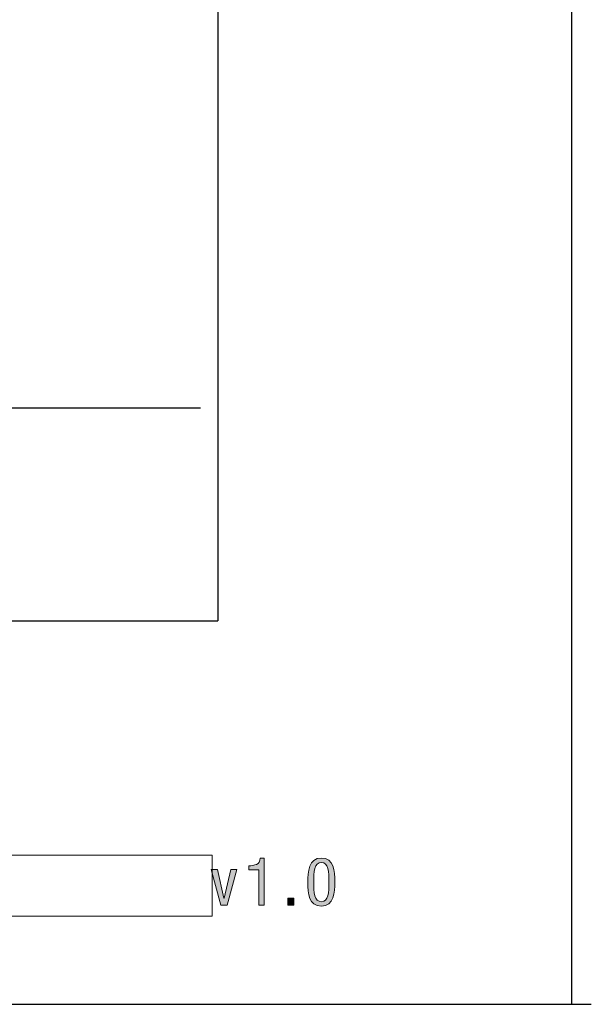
# Model space of a CAD drawing. Header units: inches. Extents: x -3.1 to 15.2, y -1.5 to 10.6.
# Tile 82 of 89: x 14.5 to 15.2, y -1.5 to -0.3. Entities that reach past the tile are written whole.
import ezdxf

# ---------------------------------------------------------------- set-up
doc = ezdxf.new("R2010")
doc.units = ezdxf.units.IN
doc.header["$MEASUREMENT"] = 0
doc.layers.add('chop', color=7, linetype='Continuous')

# ---------------------------------------------------------------- blocks, each defined once
blk = doc.blocks.new('block 3183')
at = {"layer": 'chop', "color": 7, "lineweight": 30, "true_color": 0xffffff}
blk.add_lwpolyline([(-3.0131, -1.5175), (15.1744, -1.5175)], dxfattribs=at)
blk = doc.blocks.new('block 3185')
at = {"layer": 'chop', "color": 7, "lineweight": 30, "true_color": 0xffffff}
blk.add_lwpolyline([(-2.531, -1.055), (14.7232, -1.055)], dxfattribs=at)
blk = doc.blocks.new('block 3187')
at = {"layer": 'chop', "color": 7, "lineweight": 30, "true_color": 0xffffff}
blk.add_lwpolyline([(14.7023, -0.7981), (10.0175, -0.7981)], dxfattribs=at)
blk = doc.blocks.new('block 3229')
at = {"layer": 'chop', "color": 7, "lineweight": 30, "true_color": 0xffffff}
blk.add_lwpolyline([(14.7232, 10.1342), (14.7232, -1.055)], dxfattribs=at)
blk = doc.blocks.new('block 3230')
at = {"layer": 'chop', "color": 7, "lineweight": 30, "true_color": 0xffffff}
blk.add_lwpolyline([(15.1503, 10.5755), (15.1503, -1.5177)], dxfattribs=at)
blk = doc.blocks.new('block 3113')
at = {"layer": 'chop'}
for name in ['block 3230', 'block 3229', 'block 3187', 'block 3185', 'block 3183']:
    blk.add_blockref(name, (0, 0), dxfattribs=at)
blk = doc.blocks.new('block 3233')
at = {"layer": 'chop', "true_color": 0x221f1f}
h = blk.add_hatch(color=179, dxfattribs=at)
h.dxf.hatch_style = 2
edge = h.paths.add_edge_path()
edge.add_spline(control_points=[(14.7607, -1.3506), (14.7678, -1.3502), (14.7744, -1.3493), (14.7747, -1.3412), (14.7747, -1.3412), (14.7795, -1.3412), (14.7795, -1.3412), (14.7795, -1.3412), (14.7795, -1.3981), (14.7795, -1.3981), (14.7795, -1.3981), (14.7728, -1.3981), (14.7728, -1.3981), (14.7728, -1.3981), (14.7728, -1.3554), (14.7728, -1.3554), (14.7728, -1.3554), (14.7607, -1.3554), (14.7607, -1.3554), (14.7607, -1.3554), (14.7607, -1.3506), (14.7607, -1.3506)], knot_values=[0, 0, 0, 0, 1, 1, 1, 2, 2, 2, 3, 3, 3, 4, 4, 4, 5, 5, 5, 6, 6, 6, 7, 7, 7, 7], degree=3, periodic=1)
h = blk.add_hatch(color=179, dxfattribs=at)
h.dxf.hatch_style = 2
edge = h.paths.add_edge_path()
edge.add_spline(control_points=[(14.8322, -1.3705), (14.8322, -1.358), (14.8331, -1.3412), (14.8485, -1.3412), (14.8638, -1.3412), (14.8647, -1.3565), (14.8647, -1.3705), (14.8647, -1.3825), (14.8638, -1.3992), (14.8485, -1.3992), (14.8331, -1.3992), (14.8322, -1.384), (14.8322, -1.3705)], knot_values=[0, 0, 0, 0, 1, 1, 1, 2, 2, 2, 3, 3, 3, 4, 4, 4, 4], degree=3, periodic=1)
edge = h.paths.add_edge_path()
edge.add_spline(control_points=[(14.8485, -1.3939), (14.8571, -1.3939), (14.8576, -1.3824), (14.8576, -1.3705), (14.8576, -1.358), (14.8571, -1.3465), (14.8485, -1.3465), (14.8398, -1.3465), (14.8393, -1.358), (14.8393, -1.3705), (14.8393, -1.3824), (14.8398, -1.3939), (14.8485, -1.3939)], knot_values=[0, 0, 0, 0, 1, 1, 1, 2, 2, 2, 3, 3, 3, 4, 4, 4, 4], degree=3, periodic=1)
h = blk.add_hatch(color=179, dxfattribs=at)
h.dxf.hatch_style = 2
h.paths.add_polyline_path([(14.7154, -1.3551), (14.7228, -1.3551), (14.7308, -1.3896), (14.731, -1.3896), (14.739, -1.3551), (14.7464, -1.3551), (14.7348, -1.3981), (14.7271, -1.3981)])
h = blk.add_hatch(color=179, dxfattribs=at)
h.dxf.hatch_style = 2
h.paths.add_polyline_path([(14.8078, -1.3896), (14.8152, -1.3896), (14.8152, -1.3981), (14.8078, -1.3981)])
at = {"layer": 'chop', "lineweight": 0}
for points in [[(14.7154, -1.3551), (14.7228, -1.3551), (14.7308, -1.3896), (14.731, -1.3896), (14.739, -1.3551), (14.7464, -1.3551), (14.7348, -1.3981), (14.7271, -1.3981), (14.7154, -1.3551)], [(14.8078, -1.3896), (14.8152, -1.3896), (14.8152, -1.3981), (14.8078, -1.3981), (14.8078, -1.3896)]]:
    blk.add_lwpolyline(points, dxfattribs=at)
for points, knots in [([(14.7607, -1.3506), (14.7678, -1.3502), (14.7744, -1.3493), (14.7747, -1.3412), (14.7747, -1.3412), (14.7795, -1.3412), (14.7795, -1.3412), (14.7795, -1.3412), (14.7795, -1.3981), (14.7795, -1.3981), (14.7795, -1.3981), (14.7728, -1.3981), (14.7728, -1.3981), (14.7728, -1.3981), (14.7728, -1.3554), (14.7728, -1.3554), (14.7728, -1.3554), (14.7607, -1.3554), (14.7607, -1.3554), (14.7607, -1.3554), (14.7607, -1.3506), (14.7607, -1.3506)], [0, 0, 0, 0, 1, 1, 1, 2, 2, 2, 3, 3, 3, 4, 4, 4, 5, 5, 5, 6, 6, 6, 7, 7, 7, 7]), ([(14.8322, -1.3705), (14.8322, -1.358), (14.8331, -1.3412), (14.8485, -1.3412), (14.8638, -1.3412), (14.8647, -1.3565), (14.8647, -1.3705), (14.8647, -1.3825), (14.8638, -1.3992), (14.8485, -1.3992), (14.8331, -1.3992), (14.8322, -1.384), (14.8322, -1.3705)], [0, 0, 0, 0, 1, 1, 1, 2, 2, 2, 3, 3, 3, 4, 4, 4, 4]), ([(14.8485, -1.3939), (14.8571, -1.3939), (14.8576, -1.3824), (14.8576, -1.3705), (14.8576, -1.358), (14.8571, -1.3465), (14.8485, -1.3465), (14.8398, -1.3465), (14.8393, -1.358), (14.8393, -1.3705), (14.8393, -1.3824), (14.8398, -1.3939), (14.8485, -1.3939)], [0, 0, 0, 0, 1, 1, 1, 2, 2, 2, 3, 3, 3, 4, 4, 4, 4])]:
    blk.add_open_spline(points, degree=3, knots=knots, dxfattribs=at)
blk = doc.blocks.new('block 3236')
at = {"layer": 'chop', "lineweight": 0}
blk.add_lwpolyline([(12.7647, -1.3379), (14.7165, -1.3379), (14.7165, -1.4115), (12.7647, -1.4115), (12.7647, -1.3379)], dxfattribs=at)
blk = doc.blocks.new('block 3235')
at = {"layer": 'chop', "lineweight": 0}
blk.add_lwpolyline([(12.7647, -1.3379), (14.7165, -1.3379), (14.7165, -1.4115), (12.7647, -1.4115), (12.7647, -1.3379)], dxfattribs=at)
at = {"layer": 'chop'}
blk.add_blockref('block 3236', (0, 0), dxfattribs=at)
blk = doc.blocks.new('block 3234')
at = {"layer": 'chop'}
blk.add_blockref('block 3235', (0, 0), dxfattribs=at)

msp = doc.modelspace()

# ---------------------------------------------------------------- block references
at = {"layer": 'chop'}
for name in ['block 3113', 'block 3234', 'block 3233']:
    msp.add_blockref(name, (0, 0), dxfattribs=at)

doc.saveas('drawing.dxf')
